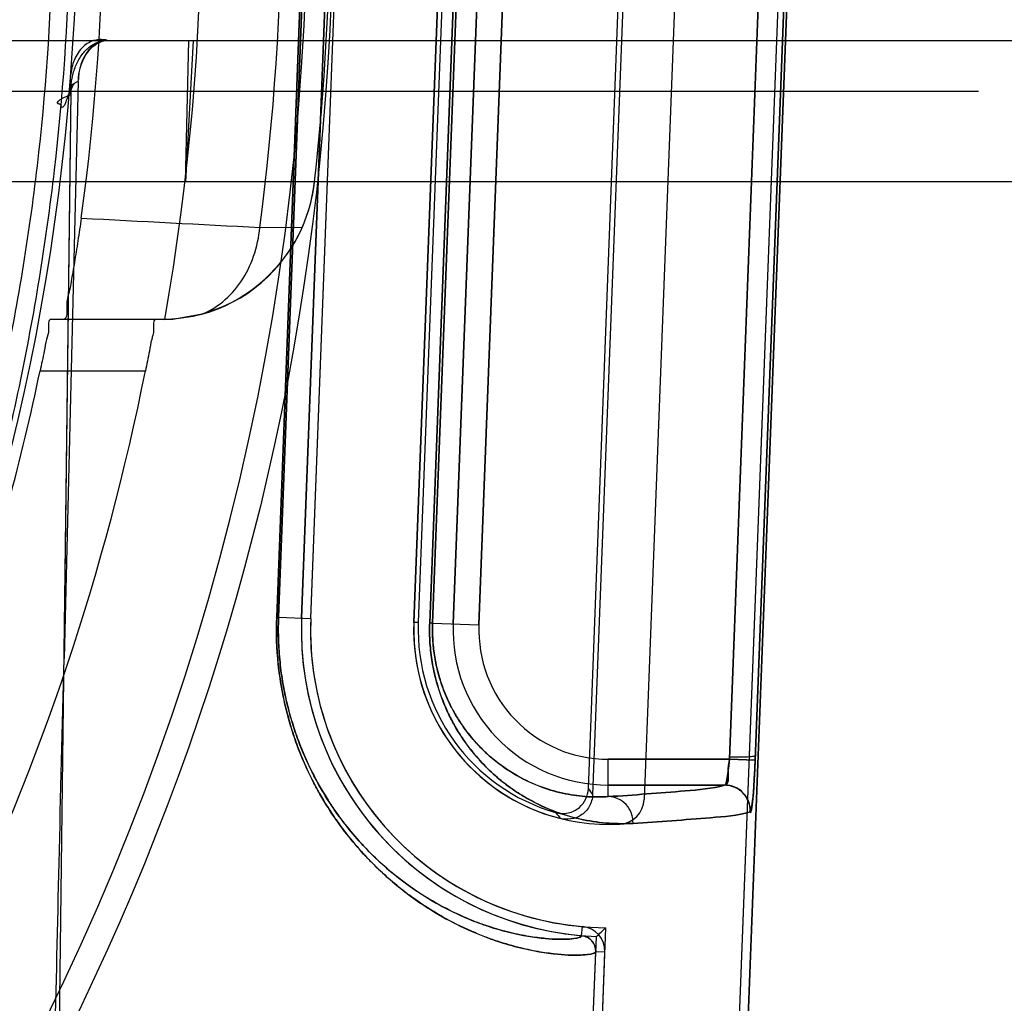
# Model space of a CAD drawing. Header units: millimetres. Extents: x 0 to 297, y 0 to 210.
# Tile 244 of 256: x 58.832 to 58.965, y 159.462 to 159.595. Entities that reach past the tile are written whole.
import ezdxf

# ---------------------------------------------------------------- set-up
doc = ezdxf.new("R2010")
doc.units = ezdxf.units.MM
doc.header["$LTSCALE"] = 16.335
doc.layers.get('0').update_dxf_attribs({"linetype": 'CONTINUOUS'})
for name, color, linetype in [('AXES_REF', 7, 'CONTINUOUS'), ('INTFCLR_1', 7, 'CONTINUOUS'), ('INTFCLR_144815', 7, 'CONTINUOUS'), ('INTFCLR_72935', 7, 'CONTINUOUS')]:
    doc.layers.add(name, color=color, linetype=linetype)

msp = doc.modelspace()

# ---------------------------------------------------------------- linework, layer by layer
at = {"color": 7, "linetype": 'Continuous'}
for radius in [6.787079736, 6.7865, 6.743039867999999]:
    msp.add_circle((57.4637306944, 154.7114647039), radius, dxfattribs=at)
msp.add_arc((57.4637306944, 154.7114647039), 6.72, 278.2771290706, 261.7228709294, dxfattribs=at)
at = {"layer": 'AXES_REF', "color": 9, "linetype": 'Continuous'}
msp.add_circle((57.4637306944, 154.7114647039), 6.191158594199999, dxfattribs=at)
at = {"layer": 'INTFCLR_1', "color": 6, "linetype": 'Continuous'}
for p, q in [((58.9491099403, 159.9814167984), (58.9127785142, 159.0304783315)), ((58.9503426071, 159.9813507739), (58.9140128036, 159.0304547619)), ((58.9244590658, 159.7029082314), (58.9163000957, 159.4893554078)), ((58.8698321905, 159.5139168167), (58.87625077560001, 159.6819168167)), ((58.87106648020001, 159.513893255), (58.8774850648, 159.681893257)), ((58.8914748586, 159.6813587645), (58.88505627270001, 159.5133587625)), ((58.89301280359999, 159.0308557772), (58.90974097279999, 159.4686987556)), ((58.8942470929, 159.0308322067), (58.91097435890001, 159.4686515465))]:
    msp.add_line(p, q, dxfattribs=at)
at = {"layer": 'INTFCLR_1', "color": 9, "linetype": 'Continuous'}
for p, q in [((58.9356356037, 159.6979113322), (58.92786790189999, 159.4947902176)), ((58.9391298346, 159.6977777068), (58.9313620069, 159.4946565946)), ((58.8664590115, 159.5140598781), (58.8728527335, 159.6820609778)), ((58.87309478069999, 159.68206099), (58.8667049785, 159.5140598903)), ((58.8872148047, 159.5132613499), (58.8936112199, 159.6812624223)), ((58.89399593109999, 159.6812624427), (58.8876054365, 159.5132613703)), ((58.8903947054, 159.5131548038), (58.8968132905, 159.6811548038)), ((58.893891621, 159.5130212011), (58.9003102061, 159.6810212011)), ((58.8667049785, 159.5140598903), (58.8664590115, 159.5140598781)), ((58.8667049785, 159.5140598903), (58.8710664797, 159.5138932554)), ((58.8876054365, 159.5132613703), (58.8872148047, 159.5132613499)), ((58.8876054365, 159.5132613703), (58.893891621, 159.5130212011)), ((58.91143937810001, 159.4897325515), (58.91143937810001, 159.4947902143)), ((58.91143937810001, 159.4947902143), (58.9278679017, 159.4947902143)), ((58.92786790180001, 159.4947902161), (58.9313620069, 159.4946565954)), ((58.9272397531, 159.4912907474), (58.91143937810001, 159.4912907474)), ((58.9078248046, 159.4708713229), (58.90793195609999, 159.4721009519)), ((58.91097435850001, 159.4686515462), (58.90974097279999, 159.4686987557))]:
    msp.add_line(p, q, dxfattribs=at)
at = {"layer": 'INTFCLR_1', "color": 6, "linetype": 'Continuous'}
for centre, radius, start, end in [((58.91143937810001, 159.5123507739), 0.0416366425, 177.8120294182, 265.0197515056), ((58.91143937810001, 159.5123507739), 0.0404023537, 177.8120298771, 265.0197518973), ((58.91143937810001, 159.5123507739), 0.0264023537, 177.8120296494, 273.4125651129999), ((58.9128026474, 159.4894890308), 0.0035, 273.4125647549, 357.8120301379), ((58.9076423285, 159.4687790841), 0.0033344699, 357.8080021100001, 85.0170825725), ((58.9076423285, 159.4687790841), 0.0021001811, 357.8079964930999, 85.0163039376)]:
    msp.add_arc(centre, radius, start, end, dxfattribs=at)
at = {"layer": 'INTFCLR_1', "color": 9, "linetype": 'Continuous'}
for centre, radius, start, end in [((58.91143937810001, 159.5123507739), 0.0210600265, 177.8120294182, 269.9999999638), ((58.9114393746, 159.5123507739), 0.017560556, 177.8120290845, 269.9999999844)]:
    msp.add_arc(centre, radius, start, end, dxfattribs=at)
at = {"layer": 'INTFCLR_1', "color": 7, "linetype": 'Continuous'}
msp.add_arc((58.92723188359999, 159.4877898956), 0.0035010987, 357.8355308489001, 89.8712071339, dxfattribs=at)
at = {"layer": 'INTFCLR_1', "color": 9, "linetype": 'Continuous'}
for points, knots in [([(58.9097409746, 159.4686987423), (58.9097372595, 159.4686010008), (58.90939207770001, 159.4684154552), (58.9083515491, 159.4682455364), (58.90661962, 159.4681922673), (58.9044183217, 159.4683392), (58.902102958, 159.4686480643), (58.8993720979, 159.469212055), (58.8968473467, 159.4699415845), (58.89463171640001, 159.4707344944), (58.8921198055, 159.4717648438), (58.888739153, 159.4734567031), (58.8844706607, 159.4762070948), (58.8808377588, 159.4792439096), (58.8778752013, 159.4822916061), (58.8755626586, 159.4850721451), (58.87371611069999, 159.4877175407), (58.8722841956, 159.4900979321), (58.87082581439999, 159.4928148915), (58.8695160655, 159.4958009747), (58.8685554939, 159.4986066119), (58.8680440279, 159.5003520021), (58.8675625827, 159.502207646), (58.86716180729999, 159.5041311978), (58.8668498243, 159.5061175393), (58.8664660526, 159.5092593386), (58.8663778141, 159.5119262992), (58.8664590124, 159.5140598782)], [0, 0, 0, 0, 0.00415512, 0.0132579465, 0.04812376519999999, 0.0748320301, 0.1077088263, 0.1470290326, 0.1932704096, 0.2191881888, 0.2469717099, 0.3085690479, 0.3794799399, 0.4622323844, 0.50906378, 0.5598962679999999, 0.6156970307, 0.6459197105, 0.6778621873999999, 0.7466490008, 0.7841161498, 0.8037783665, 0.8238994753, 0.8655447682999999, 0.8871774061, 0.9092985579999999, 1, 1, 1, 1]), ([(58.907824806, 159.4708713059), (58.9078214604, 159.4707760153), (58.9075008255, 159.4705869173), (58.9065035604, 159.4704115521), (58.90486563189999, 159.4703475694), (58.902774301, 159.4704762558), (58.9005773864, 159.4707608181), (58.8979846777, 159.4712890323), (58.8955875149, 159.4719773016), (58.8934834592, 159.472727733), (58.89109711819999, 159.4737047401), (58.8878846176, 159.4753122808), (58.8838278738, 159.4779299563), (58.8803752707, 159.4808232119), (58.8775593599, 159.4837286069), (58.8753605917, 159.4863810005), (58.8736050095, 159.4889050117), (58.87224353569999, 159.4911766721), (58.8708564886, 159.4937705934), (58.8696110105, 159.4966216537), (58.86855175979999, 159.4997283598), (58.8678432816, 159.5023065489), (58.8673724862, 159.5045764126), (58.8670758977, 159.5064735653), (58.8667111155, 159.5094746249), (58.8666274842, 159.5120219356), (58.8667049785, 159.5140598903)], [0, 0, 0, 0, 0.0042537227, 0.0133612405, 0.0481252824, 0.074728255, 0.1074771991, 0.1466529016, 0.1927396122, 0.2185789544, 0.2462853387, 0.3077384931, 0.378532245, 0.4612166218, 0.5080424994, 0.5588951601, 0.6147480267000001, 0.6450112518, 0.6770053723, 0.7459312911, 0.7834881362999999, 0.823370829, 0.8651333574, 0.8868295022, 0.9090170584, 1, 1, 1, 1]), ([(58.9147926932, 159.4860994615), (58.9137181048, 159.4860368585), (58.9114670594, 159.4860482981), (58.90796292, 159.4865274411), (58.90421243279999, 159.4875956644), (58.9010069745, 159.4890810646), (58.8983794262, 159.4907353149), (58.8963069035, 159.4923340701), (58.8946183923, 159.493941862), (58.8932908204, 159.4954357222), (58.8919174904, 159.497181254), (58.8906435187, 159.4991737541), (58.8895117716, 159.5014302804), (58.88871188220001, 159.5033896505), (58.8880264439, 159.505577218), (58.8875072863, 159.5079781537), (58.8872588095, 159.5101093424), (58.8871866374, 159.5118884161), (58.8871972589, 159.5128005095), (58.8872148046, 159.5132613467)], [0, 0, 0, 0, 0.0741728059, 0.1546391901, 0.2429874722, 0.3419342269, 0.3968766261, 0.456690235, 0.5220016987, 0.5571975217, 0.5943320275, 0.6749731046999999, 0.7195822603, 0.7681603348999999, 0.8206401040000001, 0.8773496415, 0.9371819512, 0.9682218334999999, 1, 1, 1, 1]), ([(58.91143937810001, 159.4897325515), (58.9105164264, 159.4896699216), (58.9085805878, 159.4896632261), (58.9055624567, 159.4900558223), (58.9023261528, 159.4909618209), (58.8995569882, 159.4922365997), (58.8972848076, 159.4936631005), (58.895490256, 159.4950461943), (58.89368892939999, 159.496762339), (58.8919245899, 159.4988786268), (58.8905810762, 159.5009855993), (58.8895991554, 159.5029493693), (58.8889048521, 159.5046558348), (58.8883098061, 159.5065622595), (58.8876919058, 159.5094295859), (58.88754656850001, 159.5117127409), (58.8876054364, 159.5132613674)], [0, 0, 0, 0, 0.0735932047, 0.1535160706, 0.2413891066, 0.3399767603, 0.3948063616, 0.4545689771, 0.5199102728, 0.5923421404, 0.6732489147, 0.7180521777, 0.7668746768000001, 0.8196513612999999, 0.8767118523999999, 1, 1, 1, 1]), ([(58.91143937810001, 159.4897325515), (58.91492182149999, 159.4899372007), (58.9201785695, 159.4903656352), (58.9255009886, 159.4907989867), (58.9272397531, 159.4912907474)], [0, 0, 0, 0, 0.6587678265, 1, 1, 1, 1]), ([(58.9147926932, 159.4860994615), (58.9148215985, 159.487006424), (58.914168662, 159.488899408), (58.912319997, 159.4897279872), (58.91143937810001, 159.4897325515)], [0, 0, 0, 0, 0.5074920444, 1, 1, 1, 1]), ([(58.930730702, 159.4876576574), (58.9289760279, 159.487165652), (58.923608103, 159.486732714), (58.9183054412, 159.4863041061), (58.9147926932, 159.4860994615)], [0, 0, 0, 0, 0.3411963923, 1, 1, 1, 1])]:
    msp.add_open_spline(points, degree=3, knots=knots, dxfattribs=at)
at = {"layer": 'INTFCLR_1', "color": 7, "linetype": 'Continuous'}
for points, knots in [([(58.92786790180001, 159.4947902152), (58.9278506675, 159.4945648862), (58.92777787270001, 159.4936829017), (58.9276160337, 159.4924452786), (58.9274678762, 159.4917001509), (58.9272839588, 159.4912113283), (58.9271974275, 159.4912685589)], [0, 0, 0, 0, 0.1868010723, 0.7451097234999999, 0.9142443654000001, 1, 1, 1, 1]), ([(58.9278679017, 159.4947902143), (58.9278238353, 159.4942232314), (58.9275586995, 159.4932640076), (58.9278536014, 159.4913761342), (58.9272397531, 159.4912907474)], [0, 0, 0, 0, 0.4785158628, 1, 1, 1, 1]), ([(58.9306880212, 159.4876132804), (58.93081915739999, 159.4874413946), (58.9309803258, 159.488913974), (58.93110282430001, 159.4897726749), (58.9312558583, 159.4922185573), (58.9313281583, 159.4937715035), (58.9313620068, 159.4946565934)], [0, 0, 0, 0, 0.09135910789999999, 0.3072878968, 0.6257122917, 1, 1, 1, 1]), ([(58.9313620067, 159.4946565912), (58.9313372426, 159.4940092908), (58.93128358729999, 159.4927643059), (58.9311776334, 159.4910200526), (58.931066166, 159.4893239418), (58.9308908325, 159.4882386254), (58.930730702, 159.487657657)], [0, 0, 0, 0, 0.2761379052, 0.5311304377, 0.7451301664, 1, 1, 1, 1]), ([(58.9306880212, 159.4876132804), (58.9307172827, 159.4882987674), (58.9304000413, 159.4895238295), (58.9290862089, 159.4909024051), (58.9278788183, 159.4912719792), (58.9271974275, 159.4912685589)], [0, 0, 0, 0, 0.3689261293, 0.6336074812, 1, 1, 1, 1])]:
    msp.add_open_spline(points, degree=3, knots=knots, dxfattribs=at)
at = {"layer": 'INTFCLR_144815', "color": 9, "linetype": 'Continuous'}
for p, q in [((58.0871911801, 159.5922847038), (58.9686616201, 159.592284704)), ((58.09419011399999, 159.5854068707), (58.9616626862, 159.5854068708)), ((58.838508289, 159.5854068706), (58.8336456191, 159.1914647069)), ((58.837609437, 159.5084442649), (58.8385582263, 159.5853091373)), ((58.8715803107, 159.5730631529), (58.8715854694, 159.5731093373)), ((58.86416942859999, 159.566925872), (58.8699397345, 159.5669520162)), ((58.8523450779, 159.5544498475), (58.8358598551, 159.5544498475)), ((58.8343563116, 159.5474498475), (58.84864520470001, 159.5474498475))]:
    msp.add_line(p, q, dxfattribs=at)
at = {"layer": 'INTFCLR_144815', "color": 6, "linetype": 'Continuous'}
for p, q in [((58.85406476, 159.5731204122), (58.8545379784, 159.592284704)), ((58.8551235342, 159.5922847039), (58.85406476, 159.5731204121)), ((58.8395414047, 159.5866846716), (58.8376094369, 159.5084442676)), ((58.8395414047, 159.5866846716), (58.8395527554, 159.5869560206)), ((58.9891556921, 159.5731204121), (58.0666971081, 159.5731204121)), ((58.8561156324, 159.5550870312), (58.8523450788, 159.5544498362))]:
    msp.add_line(p, q, dxfattribs=at)
at = {"layer": 'INTFCLR_144815', "color": 7, "linetype": 'Continuous'}
msp.add_line((58.8385582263, 159.5853091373), (58.8372917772, 159.5853475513), dxfattribs=at)
at = {"layer": 'INTFCLR_144815', "color": 9, "linetype": 'Continuous'}
msp.add_circle((58.5279264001, 159.6114647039), 0.3461683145, dxfattribs=at)
at = {"layer": 'INTFCLR_144815', "color": 6, "linetype": 'Continuous'}
for centre, radius, start, end in [((58.5279264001, 159.6114647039), 0.3283354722, 350.0000000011, 9.9999999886), ((58.5279264, 159.6114647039), 0.3150000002, 352.1026397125, 7.897360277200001), ((58.5279264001, 159.6114647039), 0.3457928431, 353.6277518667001, 6.372248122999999), ((58.5279264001, 159.6114647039), 0.3115, 180.0510065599, 359.9489934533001), ((58.8507209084, 159.5754363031), 0.0209938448, 271.5088958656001, 353.6351355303), ((58.8506681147, 159.5754016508), 0.0210425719, 336.324625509, 353.619179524), ((58.8507068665, 159.5753737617), 0.0209956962, 284.9287043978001, 336.3518619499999), ((58.5279264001, 159.6114647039), 0.3270450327, 334.2866429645, 348.7122120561), ((58.52792640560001, 159.6114647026), 0.3130450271, 341.4792173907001, 348.200302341)]:
    msp.add_arc(centre, radius, start, end, dxfattribs=at)
at = {"layer": 'INTFCLR_144815', "color": 9, "linetype": 'Continuous'}
for centre, radius, start, end in [((58.5279264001, 159.6114647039), 0.3391800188, 352.4544928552, 7.5455071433), ((58.5279264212, 159.6114036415), 0.3426683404, 179.9897900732, 0.0102098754), ((59.1189972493, 164.7080582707), 5.147444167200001, 266.8923007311, 267.162372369)]:
    msp.add_arc(centre, radius, start, end, dxfattribs=at)
for points, knots in [([(58.5513682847, 159.3022379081), (58.5611521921, 159.302988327), (58.5805712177, 159.305419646), (58.60204066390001, 159.3102254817), (58.61605691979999, 159.3142503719), (58.62529164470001, 159.3171411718), (58.6410615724, 159.3226982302), (58.6627701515, 159.3320978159), (58.6874526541, 159.345596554), (58.70487804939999, 159.3572976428), (58.7160057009, 159.3657213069), (58.723297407, 159.3715059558), (58.735634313, 159.3819948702), (58.7521707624, 159.3980941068), (58.7671881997, 159.4155872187), (58.7768587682, 159.4285092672), (58.7821646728, 159.4361194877), (58.7899032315, 159.4477692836), (58.80056210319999, 159.4659634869), (58.8105665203, 159.4872390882), (58.81657338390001, 159.5026604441), (58.8197372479, 159.5116894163), (58.8242047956, 159.5254503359), (58.8297209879, 159.5465320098), (58.8344608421, 159.575332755), (58.83582028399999, 159.5948142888), (58.8360427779, 159.6046201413)], [0, 0, 0, 0, 0.0646712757, 0.128756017, 0.144762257, 0.1607751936, 0.1925243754, 0.2549242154, 0.3164399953, 0.3776942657, 0.3930416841, 0.4084179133, 0.439031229, 0.4997315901, 0.5603068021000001, 0.5907642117, 0.6060722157, 0.6214442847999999, 0.6829352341, 0.7448362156, 0.7761705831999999, 0.791975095, 0.8078842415, 0.8715193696, 0.935356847, 1, 1, 1, 1]), ([(58.83834294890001, 159.6047090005), (58.8381162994, 159.5946809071), (58.8367397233, 159.5747607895), (58.8319531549, 159.5453098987), (58.826387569, 159.5237466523), (58.8218806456, 159.5096697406), (58.81869018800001, 159.500437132), (58.8126339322, 159.4846730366), (58.8025508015, 159.462923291), (58.7918062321, 159.4443083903), (58.7840004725, 159.4323915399), (58.7786551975, 159.4246099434), (58.7689139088, 159.4114033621), (58.7537879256, 159.393521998), (58.737123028, 159.3770533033), (58.7246869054, 159.3663245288), (58.7173413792, 159.3604074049), (58.7061360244, 159.3518013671), (58.6885943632, 159.3398396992), (58.6637330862, 159.3260368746), (58.6418623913, 159.3164238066), (58.6259749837, 159.3107395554), (58.6166736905, 159.3077849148), (58.6025629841, 159.3036700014), (58.5809457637, 159.2987589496), (58.5613854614, 159.2962682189), (58.551531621, 159.2955032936)], [0, 0, 0, 0, 0.065112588, 0.129394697, 0.1934385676, 0.2094427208, 0.2253383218, 0.256842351, 0.3190311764, 0.3807412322, 0.3961553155, 0.411501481, 0.442018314, 0.5026504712, 0.5633236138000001, 0.5938905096, 0.609235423, 0.6245466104, 0.6856021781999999, 0.7468424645, 0.8088893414, 0.8404348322, 0.8563390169, 0.8722339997, 0.9358427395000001, 1, 1, 1, 1]), ([(58.8561156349, 159.555087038), (58.8572018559, 159.5554975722), (58.8592989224, 159.5567364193), (58.8617811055, 159.5595124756), (58.8635005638, 159.5630017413), (58.8640491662, 159.5655975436), (58.86416942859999, 159.566925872)], [0, 0, 0, 0, 0.2318302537, 0.4763818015, 0.7337212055, 1, 1, 1, 1])]:
    msp.add_open_spline(points, degree=3, knots=knots, dxfattribs=at)
at = {"layer": 'INTFCLR_144815', "color": 7, "linetype": 'Continuous'}
for points, knots in [([(58.8435079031, 159.5922847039), (58.84334855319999, 159.5923241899), (58.8427242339, 159.5924388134), (58.8414262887, 159.5923269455), (58.8398324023, 159.5912864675), (58.8387805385, 159.5893938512), (58.8384297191, 159.587354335), (58.8383791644, 159.5859871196), (58.8385084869, 159.5854068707)], [0, 0, 0, 0, 0.0493660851, 0.1905268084, 0.3796957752, 0.5960817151, 0.8212367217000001, 1, 1, 1, 1]), ([(58.8385086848, 159.5854068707), (58.8385160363, 159.5859972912), (58.83863460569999, 159.5871540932), (58.8391176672, 159.5887866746), (58.8398812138, 159.5902143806), (58.8409035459, 159.591354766), (58.8421384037, 159.5921061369), (58.8430631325, 159.5922847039), (58.843507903, 159.5922847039)], [0, 0, 0, 0, 0.189628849, 0.3710021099, 0.5435881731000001, 0.7054476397, 0.8571614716, 1, 1, 1, 1]), ([(58.83851172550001, 159.5849088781), (58.838487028, 159.5850466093), (58.8385444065, 159.5857302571), (58.838976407, 159.5866793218), (58.8395414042, 159.5866846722)], [0, 0, 0, 0, 0.1984934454, 1, 1, 1, 1]), ([(58.8385084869, 159.5854068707), (58.8384063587, 159.5854073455), (58.8382599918, 159.5850368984), (58.8380679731, 159.584606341), (58.8378982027, 159.5840800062), (58.8377419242, 159.5836811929), (58.8376499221, 159.5834124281), (58.83735732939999, 159.583060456), (58.83719485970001, 159.5834310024), (58.8370708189, 159.5836418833), (58.8368743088, 159.5836393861), (58.8366912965, 159.5837529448), (58.8367919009, 159.5840237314), (58.8370450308, 159.5842193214), (58.83760951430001, 159.5845719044), (58.8381309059, 159.5847706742), (58.83851172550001, 159.5849088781)], [0, 0, 0, 0, 0.0547144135, 0.1622351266, 0.2863119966, 0.3422986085, 0.3877716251, 0.4523267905, 0.5071651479, 0.5506258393, 0.5757436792, 0.6077283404, 0.6467661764, 0.7021024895, 0.7829612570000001, 1, 1, 1, 1])]:
    msp.add_open_spline(points, degree=3, knots=knots, dxfattribs=at)
at = {"layer": 'INTFCLR_144815', "color": 6, "linetype": 'Continuous'}
for points, knots in [([(58.8395527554, 159.5869560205), (58.8395829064, 159.5874671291), (58.8397394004, 159.5884684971), (58.8402520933, 159.589851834), (58.8410115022, 159.5910081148), (58.8420865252, 159.5919667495), (58.8430636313, 159.5922847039), (58.8436143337, 159.5922847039)], [0, 0, 0, 0, 0.2105801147, 0.4137255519, 0.6025794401, 0.7735007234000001, 1, 1, 1, 1]), ([(58.8435079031, 159.5922847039), (58.8427241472, 159.5922847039), (58.8412717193, 159.5915888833), (58.8402726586, 159.5900484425), (58.83971516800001, 159.5885209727), (58.8395734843, 159.5875592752), (58.8395527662, 159.5869560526)], [0, 0, 0, 0, 0.3257620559, 0.6011272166, 0.7491273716, 1, 1, 1, 1]), ([(58.8399388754, 159.5681840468), (58.8398669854, 159.5676657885), (58.83972056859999, 159.5666362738), (58.8394926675, 159.5651103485), (58.83926081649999, 159.5636256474), (58.83902743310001, 159.5622033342), (58.8388010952, 159.5608551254), (58.83856995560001, 159.5596183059), (58.8383431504, 159.55813195), (58.8377628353, 159.5567519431), (58.83819108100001, 159.5544498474), (58.83747871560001, 159.5544498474)], [0, 0, 0, 0, 0.1124450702, 0.2234727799, 0.3315876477, 0.4353262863, 0.5334334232, 0.6246781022, 0.70805536, 0.8469059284, 1, 1, 1, 1]), ([(58.8358598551, 159.5544498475), (58.8353711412, 159.5544498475), (58.8356702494, 159.5528820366), (58.8351799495, 159.5517009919), (58.8348666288, 159.5497471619), (58.83454456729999, 159.5483510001), (58.8343563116, 159.5474498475)], [0, 0, 0, 0, 0.2047626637, 0.3881374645, 0.6142817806, 1, 1, 1, 1]), ([(58.8500873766, 159.5544498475), (58.849598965, 159.5544498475), (58.8499102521, 159.5528803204), (58.84943037, 159.5516988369), (58.8491340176, 159.5497456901), (58.8488249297, 159.5483502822), (58.84864520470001, 159.5474498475)], [0, 0, 0, 0, 0.2049972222, 0.3884792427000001, 0.6146127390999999, 1, 1, 1, 1]), ([(58.8332724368, 159.191464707), (58.8332380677, 159.1918291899), (58.8331795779, 159.1926001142), (58.83310940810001, 159.1938208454), (58.8330483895, 159.1951708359), (58.8329942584, 159.1966566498), (58.83294587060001, 159.1982862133), (58.8329025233, 159.2000690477), (58.8328638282, 159.2020162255), (58.8328295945, 159.2041401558), (58.8327997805, 159.2064544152), (58.8327744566, 159.208973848), (58.8327537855, 159.2117147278), (58.8327380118, 159.2146947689), (58.8327274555, 159.2179332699), (58.8327225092, 159.2214515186), (58.832723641, 159.2252730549), (58.8327313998, 159.2294239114), (58.8327464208, 159.2339326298), (58.8327694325, 159.2388303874), (58.8328012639, 159.2441512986), (58.8328428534, 159.2499324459), (58.8328952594, 159.2562143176), (58.8329596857, 159.2630423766), (58.83303750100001, 159.270467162), (58.8331302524, 159.2785438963), (58.83323966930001, 159.2873317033), (58.8333677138, 159.2968964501), (58.8335166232, 159.3073117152), (58.8336889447, 159.3186589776), (58.8338875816, 159.33102844), (58.8341158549, 159.3445201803), (58.8343775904, 159.3592461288), (58.8346771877, 159.3753302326), (58.8350197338, 159.392910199), (58.83541113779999, 159.4121390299), (58.8358583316, 159.4331880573), (58.8363695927, 159.4562528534), (58.836955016, 159.4815611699), (58.83738131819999, 159.4992059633), (58.837609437, 159.5084442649)], [0, 0, 0, 0, 0.0034642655, 0.007314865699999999, 0.0115701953, 0.016251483, 0.0213837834, 0.0269968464, 0.0331267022, 0.0398127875, 0.04709737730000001, 0.055027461, 0.0636544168, 0.0730340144, 0.0832268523, 0.09429928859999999, 0.1063259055, 0.1193886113, 0.13357735, 0.148990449, 0.1657347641, 0.1839280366, 0.2036966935, 0.2251798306, 0.2485422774, 0.2739585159, 0.3016119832, 0.331704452, 0.3644742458, 0.4001778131, 0.4390917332, 0.4815369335, 0.5278633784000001, 0.5784598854, 0.6337611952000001, 0.6942476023, 0.7604528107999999, 0.8329852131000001, 0.9125547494, 1, 1, 1, 1])]:
    msp.add_open_spline(points, degree=3, knots=knots, dxfattribs=at)
at = {"layer": 'INTFCLR_144815', "color": 7, "linetype": 'Continuous'}
msp.add_open_spline([(58.8385582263, 159.5853091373), (58.8385635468, 159.5857172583), (58.8385920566, 159.5864475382), (58.8390001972, 159.5864510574)], degree=3, dxfattribs=at)
at = {"layer": 'INTFCLR_72935', "color": 6, "linetype": 'Continuous'}
for p, q in [((58.949108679, 159.9813837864), (58.9127780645, 159.0304665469)), ((58.9140128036, 159.0304547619), (58.9503426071, 159.9813507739)), ((58.9174498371, 159.7028003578), (58.9093195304, 159.4899977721)), ((58.9087369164, 159.4907896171), (58.9168085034, 159.7020552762)), ((58.87625077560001, 159.6819168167), (58.8698321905, 159.5139168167)), ((58.8710673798, 159.5139168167), (58.8774859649, 159.6819168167)), ((58.88505627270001, 159.5133587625), (58.8914748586, 159.6813587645)), ((58.8920872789, 159.6813470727), (58.8856686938, 159.5133470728)), ((58.8942475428, 159.0308439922), (58.9111003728, 159.4719498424)), ((58.89301280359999, 159.0308557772), (58.90981917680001, 159.4707456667))]:
    msp.add_line(p, q, dxfattribs=at)
at = {"layer": 'INTFCLR_72935', "color": 9, "linetype": 'Continuous'}
for p, q in [((58.9278679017, 159.4947902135), (58.9356356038, 159.6979113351)), ((58.9313620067, 159.4946565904), (58.9391298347, 159.6977777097)), ((58.8728527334, 159.682060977), (58.8664590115, 159.5140598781)), ((58.8667049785, 159.5140598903), (58.87309478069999, 159.6820609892)), ((58.8936112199, 159.6812624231), (58.8872148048, 159.5132613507)), ((58.8876054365, 159.513261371), (58.89399593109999, 159.6812624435)), ((58.8968132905, 159.6811548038), (58.8903947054, 159.5131548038)), ((58.9003102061, 159.6810212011), (58.893891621, 159.5130212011)), ((58.8667049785, 159.5140598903), (58.8664590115, 159.5140598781)), ((58.8667049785, 159.5140598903), (58.8710664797, 159.5138932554)), ((58.8856682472, 159.5133353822), (58.885056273, 159.5133587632)), ((58.8876054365, 159.5132613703), (58.8872148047, 159.5132613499)), ((58.8876054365, 159.5132613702), (58.893891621, 159.5130212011)), ((58.91143937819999, 159.4897325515), (58.91143937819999, 159.4947902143)), ((58.9278679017, 159.4947902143), (58.91143937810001, 159.4947902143)), ((58.91143937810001, 159.4912907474), (58.9272397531, 159.4912907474))]:
    msp.add_line(p, q, dxfattribs=at)
at = {"layer": 'INTFCLR_72935', "color": 7, "linetype": 'Continuous'}
msp.add_line((58.9313620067, 159.4946565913), (58.9278679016, 159.4947902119), dxfattribs=at)
at = {"layer": 'INTFCLR_72935', "color": 9, "linetype": 'Continuous'}
for centre, radius, start, end in [((58.9099098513, 159.5124170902), 0.043236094, 177.8224634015, 180.087881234), ((58.91059497, 159.5123883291), 0.0230061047, 177.825203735, 180.0936428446), ((58.91143937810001, 159.5123507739), 0.0210600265, 177.8120294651, 270.0000000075), ((58.91143937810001, 159.5123507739), 0.0175605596, 177.8120295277, 270.0000000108), ((58.9555797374, 159.5246448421), 0.05779641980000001, 215.8571811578, 216.8317627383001), ((58.9560186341, 159.5306963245), 0.06734936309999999, 219.8138116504, 220.7312486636)]:
    msp.add_arc(centre, radius, start, end, dxfattribs=at)
at = {"layer": 'INTFCLR_72935', "color": 6, "linetype": 'Continuous'}
for centre, radius, start, end in [((58.91143937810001, 159.5123507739), 0.0416366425, 177.812029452, 267.7698936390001), ((58.91143937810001, 159.5123507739), 0.0404023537, 177.8120298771, 269.5192405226), ((58.91143937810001, 159.5123507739), 0.0264023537, 177.8120310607, 255.8448637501), ((58.91143937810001, 159.5123507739), 0.025789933, 177.8120293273, 253.8957679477), ((58.83158021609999, 159.5552725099), 0.1151786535, 312.7876797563, 313.6623405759)]:
    msp.add_arc(centre, radius, start, end, dxfattribs=at)
at = {"layer": 'INTFCLR_72935', "color": 9, "linetype": 'Continuous'}
for points, knots in [([(58.8664590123, 159.514059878), (58.8664178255, 159.5129762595), (58.86641335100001, 159.510836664), (58.8666320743, 159.5076813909), (58.8670538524, 159.5046528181), (58.8676513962, 159.5017817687), (58.8683913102, 159.4990879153), (58.8695017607, 159.4958413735), (58.8710884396, 159.492208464), (58.8729389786, 159.4889401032), (58.8744765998, 159.4866270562), (58.8759669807, 159.4845886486), (58.8775073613, 159.4827301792), (58.8790853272, 159.4810476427), (58.88124846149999, 159.4789018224), (58.8844445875, 159.4762279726), (58.8887098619, 159.4734722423), (58.8920983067, 159.4717796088), (58.89461384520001, 159.4707433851), (58.8968322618, 159.4699433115), (58.9001107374, 159.4689998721), (58.9035149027, 159.4684016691), (58.9066408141, 159.4681914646), (58.9083646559, 159.4682460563), (58.90939802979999, 159.4684176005), (58.9097372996, 159.4686022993), (58.9097409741, 159.4686987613)], [0, 0, 0, 0, 0.0460662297, 0.0907982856, 0.1342557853, 0.1758610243, 0.2152907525, 0.2528513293, 0.3215499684, 0.3833468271, 0.4121382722, 0.4395037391, 0.4905908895, 0.5145470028, 0.5374739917, 0.6200114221, 0.6909733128, 0.7527442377, 0.78060872, 0.8065213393, 0.8528752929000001, 0.9255088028, 0.9522432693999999, 0.9869077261, 0.9958992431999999, 1, 1, 1, 1]), ([(58.8872148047, 159.5132613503), (58.88718046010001, 159.5123592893), (58.8872047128, 159.5105809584), (58.8875030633, 159.5080054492), (58.8880181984, 159.5056104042), (58.8886953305, 159.5034366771), (58.889489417, 159.5014799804), (58.89036454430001, 159.499725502), (58.8912971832, 159.4981507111), (58.8925546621, 159.4963207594), (58.8941909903, 159.4943543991), (58.8962526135, 159.4923813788), (58.8983151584, 159.4907804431), (58.9009412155, 159.4891159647), (58.9041558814, 159.4876156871), (58.9079265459, 159.4865338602), (58.9114512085, 159.4860486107), (58.9137147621, 159.4860366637), (58.9147926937, 159.4860994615)], [0, 0, 0, 0, 0.0622044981, 0.1222938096, 0.1783781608, 0.2307697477, 0.278983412, 0.3237355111, 0.3657501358, 0.404995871, 0.4766465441, 0.541571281, 0.6012693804, 0.6562551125, 0.7555681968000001, 0.8445021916, 0.9255956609, 1, 1, 1, 1]), ([(58.86667401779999, 159.5123510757), (58.8666747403, 159.5118848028), (58.8667003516, 159.5104127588), (58.86686915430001, 159.5079672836), (58.8672697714, 159.5050745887), (58.8678373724, 159.5023323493), (58.8685422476, 159.4997599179), (58.8695961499, 159.4966596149), (58.8711068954, 159.4931923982), (58.87286647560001, 159.4900723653), (58.8743286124, 159.487864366), (58.8757447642, 159.4859189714), (58.87721090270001, 159.484147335), (58.8787099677, 159.4825414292), (58.8807665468, 159.4804968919), (58.88380294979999, 159.4779486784), (58.88785785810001, 159.475327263), (58.8910757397, 159.4737143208), (58.8934665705, 159.4727341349), (58.895574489, 159.471981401), (58.8986855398, 159.4710865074), (58.901916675, 159.4705296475), (58.90488620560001, 159.4703468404), (58.9065163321, 159.4704125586), (58.9075069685, 159.4705889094), (58.90782196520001, 159.4707771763), (58.90782526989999, 159.470871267)], [0, 0, 0, 0, 0.0213433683, 0.0673815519, 0.1121061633, 0.154918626, 0.1954761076, 0.2341180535, 0.3047355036, 0.3682350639, 0.3978127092, 0.4259194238, 0.4783516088, 0.5029403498, 0.5264576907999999, 0.6110787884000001, 0.6837723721, 0.7470202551, 0.7755229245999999, 0.8020192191, 0.8494283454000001, 0.9236723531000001, 0.9509950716, 0.9864599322, 0.9956904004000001, 1, 1, 1, 1]), ([(58.887588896, 159.5123507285), (58.8875896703, 159.5118669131), (58.8876313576, 159.5106226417), (58.8878553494, 159.50867886), (58.8883026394, 159.5065912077), (58.8888902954, 159.5046972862), (58.8895796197, 159.5029930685), (58.8903390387, 159.5014657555), (58.89114789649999, 159.5000960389), (58.8922385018, 159.4985055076), (58.8936560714, 159.4967984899), (58.8954432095, 159.4950873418), (58.8972289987, 159.4937020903), (58.8995005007, 159.4922664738), (58.90227753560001, 159.4909787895), (58.9055314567, 159.4900611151), (58.9085672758, 159.4896631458), (58.9105137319, 159.4896700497), (58.91143937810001, 159.4897325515)], [0, 0, 0, 0, 0.0394330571, 0.1014001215, 0.1591971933, 0.2132012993, 0.262818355, 0.3088708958, 0.3520968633, 0.3923582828, 0.4659620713, 0.5324718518, 0.5936424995, 0.6498475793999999, 0.7512275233, 0.8418574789, 0.9243841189, 1, 1, 1, 1]), ([(58.9272397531, 159.4912907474), (58.9255009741, 159.4907990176), (58.9201785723, 159.4903656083), (58.9149218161, 159.4899371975), (58.91143937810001, 159.4897325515)], [0, 0, 0, 0, 0.3412332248, 1, 1, 1, 1]), ([(58.930730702, 159.4876576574), (58.9307645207, 159.4885699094), (58.9300542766, 159.4905019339), (58.9281515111, 159.4912897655), (58.9272397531, 159.4912907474)], [0, 0, 0, 0, 0.5003069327, 1, 1, 1, 1]), ([(58.9147926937, 159.4860994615), (58.91482159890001, 159.4870064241), (58.91416866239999, 159.4888994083), (58.9123199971, 159.4897279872), (58.91143937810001, 159.4897325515)], [0, 0, 0, 0, 0.507492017, 1, 1, 1, 1]), ([(58.9147926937, 159.4860994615), (58.9183054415, 159.4863041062), (58.9236081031, 159.486732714), (58.9289760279, 159.487165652), (58.930730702, 159.4876576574)], [0, 0, 0, 0, 0.6588035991, 1, 1, 1, 1])]:
    msp.add_open_spline(points, degree=3, knots=knots, dxfattribs=at)
at = {"layer": 'INTFCLR_72935', "color": 7, "linetype": 'Continuous'}
for points, knots in [([(58.9272397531, 159.4912907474), (58.9273996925, 159.4913130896), (58.9274960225, 159.4920515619), (58.9276742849, 159.4927547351), (58.9277938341, 159.4939355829), (58.9278643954, 159.4946796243), (58.9278952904, 159.4951283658)], [0, 0, 0, 0, 0.1235787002, 0.4193134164, 0.6557971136, 1, 1, 1, 1]), ([(58.9272397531, 159.4912907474), (58.927829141, 159.4913730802), (58.9275520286, 159.4932478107), (58.9278220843, 159.4941984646), (58.9278679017, 159.4947902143)], [0, 0, 0, 0, 0.5006688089, 1, 1, 1, 1]), ([(58.9278952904, 159.4951283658), (58.92810192, 159.4951212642), (58.92867498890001, 159.4951060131), (58.92955185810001, 159.4951087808), (58.9304623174, 159.4951311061), (58.9310073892, 159.4952174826), (58.931352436, 159.4952589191), (58.9313893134, 159.4953329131)], [0, 0, 0, 0, 0.1761906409, 0.4874595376, 0.7544038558, 0.9295461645, 1, 1, 1, 1]), ([(58.9313893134, 159.4953329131), (58.9313739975, 159.4948819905), (58.9313266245, 159.4937728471), (58.9312556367, 159.4922620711), (58.931167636, 159.4908534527), (58.9310895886, 159.4898069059), (58.931004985, 159.4889568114), (58.9309281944, 159.4882857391), (58.93083907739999, 159.4879188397), (58.93078764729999, 159.4876736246), (58.930730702, 159.4876576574)], [0, 0, 0, 0, 0.1751830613, 0.4310764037, 0.5870316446, 0.7236517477, 0.8372283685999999, 0.9223505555, 0.9770368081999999, 1, 1, 1, 1]), ([(58.930730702, 159.487657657), (58.930890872, 159.4882389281), (58.9310662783, 159.4893249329), (58.9311777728, 159.491022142), (58.93128366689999, 159.4927660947), (58.9313372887, 159.4940103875), (58.9313620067, 159.4946565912)], [0, 0, 0, 0, 0.2549989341, 0.4691644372, 0.7243299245, 1, 1, 1, 1])]:
    msp.add_open_spline(points, degree=3, knots=knots, dxfattribs=at)
at = {"layer": 'INTFCLR_72935', "color": 6, "linetype": 'Continuous'}
for points, knots in [([(58.9042856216, 159.4875728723), (58.9048351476, 159.4874142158), (58.906029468, 159.4873738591), (58.9079572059, 159.4883122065), (58.90870135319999, 159.4898587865), (58.9087369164, 159.4907896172)], [0, 0, 0, 0, 0.276190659, 0.5501968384, 1, 1, 1, 1]), ([(58.9093195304, 159.4899977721), (58.9092981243, 159.4894374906), (58.9089726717, 159.4883096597), (58.907524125, 159.4867849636), (58.9058671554, 159.4865270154), (58.90498273, 159.4867500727)], [0, 0, 0, 0, 0.275742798, 0.5514269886, 1, 1, 1, 1]), ([(58.9078248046, 159.4708713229), (58.9083382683, 159.4708265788), (58.9093780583, 159.4703198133), (58.9097609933, 159.4692229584), (58.90974097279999, 159.4686987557)], [0, 0, 0, 0, 0.4955887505, 1, 1, 1, 1])]:
    msp.add_open_spline(points, degree=3, knots=knots, dxfattribs=at)

doc.saveas('drawing.dxf')
